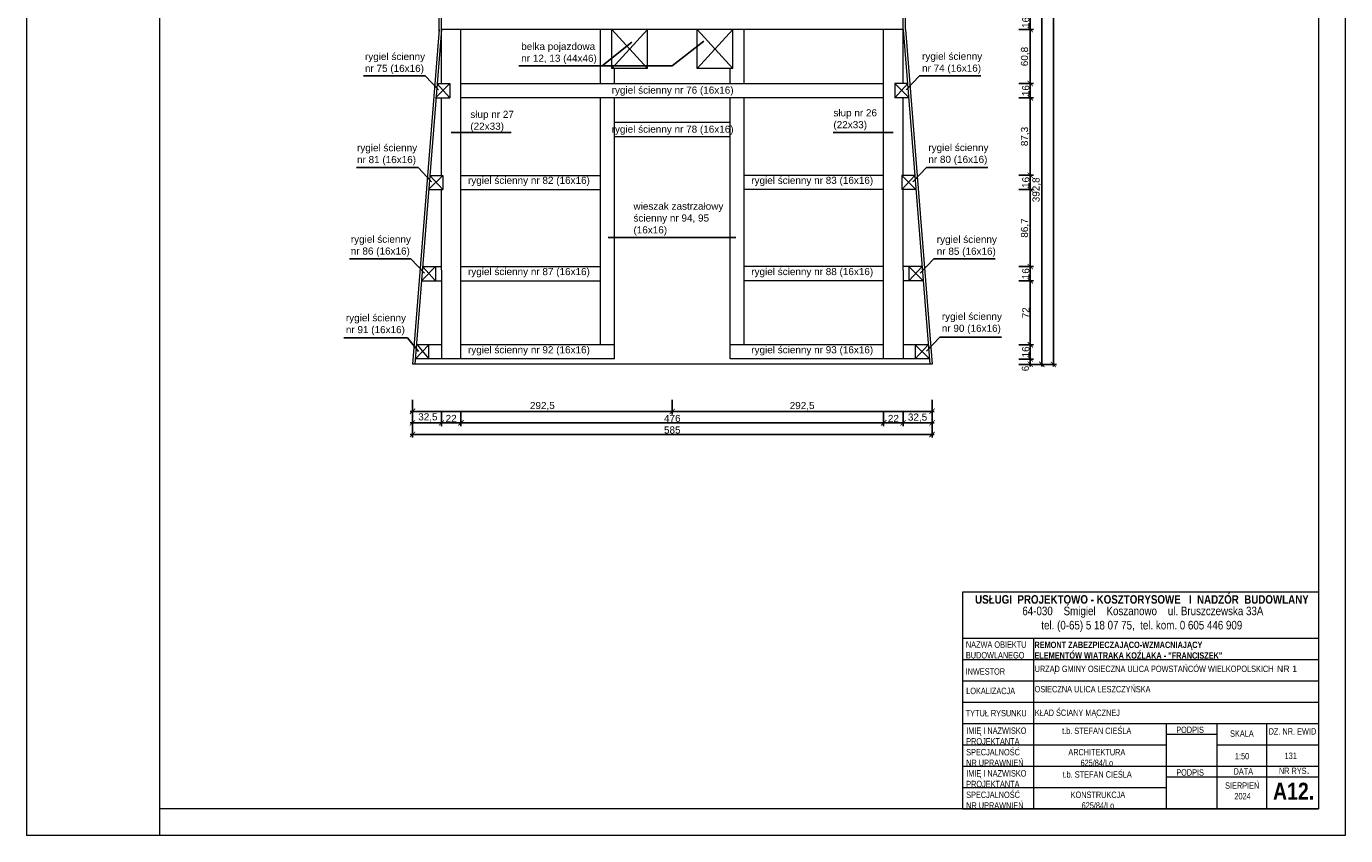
# Model space of a CAD drawing. Header units: millimetres. Extents: x -80660 to 263001, y 590205 to 619905.
# Tile 33 of 64: x 67068 to 81923, y 598905 to 608011. Entities that reach past the tile are written whole.
import ezdxf

# ---------------------------------------------------------------- set-up
doc = ezdxf.new("R2010")
doc.units = ezdxf.units.MM
doc.layers.add('l.c.9', color=3, linetype='Continuous', lineweight=9)
doc.styles.add('styl1', font='arial.ttf')
doc.dimstyles.new('stefan', dxfattribs={"dimtxt": 80, "dimasz": 60, "dimexe": 35, "dimexo": 0, "dimgap": 10, "dimtad": 1, "dimdec": 1, "dimlfac": 0.1, "dimtxsty": 'styl1', "dimblk": 'ARCHTICK', "dimcen": 2.5, "dimdle": 25, "dimadec": 0, "dimazin": 0, "dimtfac": 1, "dimtdec": 1, "dimtmove": 0, "dimatfit": 3, "dimfxl": 1, "dimarcsym": 0})

# ---------------------------------------------------------------- blocks, each defined once
blk = doc.blocks.new('_ArchTick')
at = {"color": 0, "const_width": 0.15}
blk.add_lwpolyline([(-0.5, -0.5), (0.5, 0.5)], dxfattribs=at)
blk = doc.blocks.new('*D806')
at = {"layer": 'Defpoints', "color": 0}
for p in [(71416, 603549), (77266, 603549), (77266, 603419)]:
    blk.add_point(p, dxfattribs=at)
at = {"layer": 'l.c.9', "color": 0, "lineweight": -2}
for p, q in [((71391, 603419), (77291, 603419)), ((71416, 603549), (71416, 603384)), ((77266, 603549), (77266, 603384))]:
    blk.add_line(p, q, dxfattribs=at)
at = {"layer": 'l.c.9', "color": 0, "lineweight": -2, "xscale": 60, "yscale": 60, "zscale": 60, "rotation": 180}
blk.add_blockref('_ArchTick', (71416, 603419), dxfattribs=at)
at = {"layer": 'l.c.9', "color": 0, "lineweight": -2, "xscale": 60, "yscale": 60, "zscale": 60}
blk.add_blockref('_ArchTick', (77266, 603419), dxfattribs=at)
at = {"layer": 'l.c.9', "color": 0, "insert": (74341, 603469), "char_height": 80, "attachment_point": 5, "style": 'styl1'}
blk.add_mtext('585', dxfattribs=at)
blk = doc.blocks.new('*D805')
at = {"layer": 'Defpoints', "color": 0}
for p in [(74341, 603809), (77266, 603809), (77266, 603679)]:
    blk.add_point(p, dxfattribs=at)
at = {"layer": 'l.c.9', "color": 0, "lineweight": -2}
for p, q in [((74341, 603809), (74341, 603644)), ((77266, 603809), (77266, 603644)), ((74316, 603679), (77291, 603679))]:
    blk.add_line(p, q, dxfattribs=at)
at = {"layer": 'l.c.9', "color": 0, "lineweight": -2, "xscale": 60, "yscale": 60, "zscale": 60, "rotation": 180}
blk.add_blockref('_ArchTick', (74341, 603679), dxfattribs=at)
at = {"layer": 'l.c.9', "color": 0, "lineweight": -2, "xscale": 60, "yscale": 60, "zscale": 60}
blk.add_blockref('_ArchTick', (77266, 603679), dxfattribs=at)
at = {"layer": 'l.c.9', "color": 0, "insert": (75803, 603737), "char_height": 80, "attachment_point": 5, "style": 'styl1'}
blk.add_mtext('292,5', dxfattribs=at)
blk = doc.blocks.new('*D810')
at = {"layer": 'Defpoints', "color": 0}
for p in [(71961, 603679), (76721, 603679), (76721, 603549)]:
    blk.add_point(p, dxfattribs=at)
at = {"layer": 'l.c.9', "color": 0, "lineweight": -2}
for p, q in [((71961, 603679), (71961, 603514)), ((76721, 603679), (76721, 603514)), ((71936, 603549), (76746, 603549))]:
    blk.add_line(p, q, dxfattribs=at)
at = {"layer": 'l.c.9', "color": 0, "lineweight": -2, "xscale": 60, "yscale": 60, "zscale": 60, "rotation": 180}
blk.add_blockref('_ArchTick', (71961, 603549), dxfattribs=at)
at = {"layer": 'l.c.9', "color": 0, "lineweight": -2, "xscale": 60, "yscale": 60, "zscale": 60}
blk.add_blockref('_ArchTick', (76721, 603549), dxfattribs=at)
at = {"layer": 'l.c.9', "color": 0, "insert": (74341, 603599), "char_height": 80, "attachment_point": 5, "style": 'styl1'}
blk.add_mtext('476', dxfattribs=at)
blk = doc.blocks.new('*D807')
at = {"layer": 'Defpoints', "color": 0}
for p in [(71416, 603809), (74341, 603809), (74341, 603679)]:
    blk.add_point(p, dxfattribs=at)
at = {"layer": 'l.c.9', "color": 0, "lineweight": -2}
for p, q in [((71416, 603809), (71416, 603644)), ((74341, 603809), (74341, 603644)), ((71391, 603679), (74366, 603679))]:
    blk.add_line(p, q, dxfattribs=at)
at = {"layer": 'l.c.9', "color": 0, "lineweight": -2, "xscale": 60, "yscale": 60, "zscale": 60, "rotation": 180}
blk.add_blockref('_ArchTick', (71416, 603679), dxfattribs=at)
at = {"layer": 'l.c.9', "color": 0, "lineweight": -2, "xscale": 60, "yscale": 60, "zscale": 60}
blk.add_blockref('_ArchTick', (74341, 603679), dxfattribs=at)
at = {"layer": 'l.c.9', "color": 0, "insert": (72878, 603737), "char_height": 80, "attachment_point": 5, "style": 'styl1'}
blk.add_mtext('292,5', dxfattribs=at)
blk = doc.blocks.new('*D808')
at = {"layer": 'Defpoints', "color": 0}
for p in [(71416, 603679), (71741, 603679), (71416, 603549)]:
    blk.add_point(p, dxfattribs=at)
at = {"layer": 'l.c.9', "color": 0, "lineweight": -2}
for p, q in [((71416, 603679), (71416, 603514)), ((71741, 603679), (71741, 603514)), ((71766, 603549), (71391, 603549))]:
    blk.add_line(p, q, dxfattribs=at)
at = {"layer": 'l.c.9', "color": 0, "lineweight": -2, "xscale": 60, "yscale": 60, "zscale": 60, "rotation": 180}
blk.add_blockref('_ArchTick', (71416, 603549), dxfattribs=at)
at = {"layer": 'l.c.9', "color": 0, "lineweight": -2, "xscale": 60, "yscale": 60, "zscale": 60}
blk.add_blockref('_ArchTick', (71741, 603549), dxfattribs=at)
at = {"layer": 'l.c.9', "color": 0, "insert": (71589, 603610), "char_height": 80, "attachment_point": 5, "style": 'styl1'}
blk.add_mtext('32,5', dxfattribs=at)
blk = doc.blocks.new('*D809')
at = {"layer": 'Defpoints', "color": 0}
for p in [(71741, 603679), (71961, 603679), (71961, 603549)]:
    blk.add_point(p, dxfattribs=at)
at = {"layer": 'l.c.9', "color": 0, "lineweight": -2}
for p, q in [((71741, 603679), (71741, 603514)), ((71961, 603679), (71961, 603514)), ((71716, 603549), (71986, 603549))]:
    blk.add_line(p, q, dxfattribs=at)
at = {"layer": 'l.c.9', "color": 0, "lineweight": -2, "xscale": 60, "yscale": 60, "zscale": 60, "rotation": 180}
blk.add_blockref('_ArchTick', (71741, 603549), dxfattribs=at)
at = {"layer": 'l.c.9', "color": 0, "lineweight": -2, "xscale": 60, "yscale": 60, "zscale": 60}
blk.add_blockref('_ArchTick', (71961, 603549), dxfattribs=at)
at = {"layer": 'l.c.9', "color": 0, "insert": (71851, 603599), "char_height": 80, "attachment_point": 5, "style": 'styl1'}
blk.add_mtext('22', dxfattribs=at)
blk = doc.blocks.new('*D811')
at = {"layer": 'Defpoints', "color": 0}
for p in [(76721, 603679), (76941, 603679), (76941, 603549)]:
    blk.add_point(p, dxfattribs=at)
at = {"layer": 'l.c.9', "color": 0, "lineweight": -2}
for p, q in [((76721, 603679), (76721, 603514)), ((76941, 603679), (76941, 603514)), ((76696, 603549), (76966, 603549))]:
    blk.add_line(p, q, dxfattribs=at)
at = {"layer": 'l.c.9', "color": 0, "lineweight": -2, "xscale": 60, "yscale": 60, "zscale": 60, "rotation": 180}
blk.add_blockref('_ArchTick', (76721, 603549), dxfattribs=at)
at = {"layer": 'l.c.9', "color": 0, "lineweight": -2, "xscale": 60, "yscale": 60, "zscale": 60}
blk.add_blockref('_ArchTick', (76941, 603549), dxfattribs=at)
at = {"layer": 'l.c.9', "color": 0, "insert": (76831, 603599), "char_height": 80, "attachment_point": 5, "style": 'styl1'}
blk.add_mtext('22', dxfattribs=at)
blk = doc.blocks.new('*D812')
at = {"layer": 'Defpoints', "color": 0}
for p in [(76941, 603679), (77266, 603679), (77266, 603549)]:
    blk.add_point(p, dxfattribs=at)
at = {"layer": 'l.c.9', "color": 0, "lineweight": -2}
for p, q in [((76941, 603679), (76941, 603514)), ((77266, 603679), (77266, 603514)), ((76916, 603549), (77291, 603549))]:
    blk.add_line(p, q, dxfattribs=at)
at = {"layer": 'l.c.9', "color": 0, "lineweight": -2, "xscale": 60, "yscale": 60, "zscale": 60, "rotation": 180}
blk.add_blockref('_ArchTick', (76941, 603549), dxfattribs=at)
at = {"layer": 'l.c.9', "color": 0, "lineweight": -2, "xscale": 60, "yscale": 60, "zscale": 60}
blk.add_blockref('_ArchTick', (77266, 603549), dxfattribs=at)
at = {"layer": 'l.c.9', "color": 0, "insert": (77103, 603607), "char_height": 80, "attachment_point": 5, "style": 'styl1'}
blk.add_mtext('32,5', dxfattribs=at)
blk = doc.blocks.new('*D838')
at = {"layer": 'Defpoints', "color": 0}
for p in [(78502, 617582), (78502, 604208), (78632, 604208)]:
    blk.add_point(p, dxfattribs=at)
at = {"layer": 'l.c.9', "color": 0, "lineweight": -2}
for p, q in [((78502, 617582), (78667, 617582)), ((78632, 617607), (78632, 604183)), ((78502, 604208), (78667, 604208))]:
    blk.add_line(p, q, dxfattribs=at)
at = {"layer": 'l.c.9', "color": 0, "lineweight": -2, "xscale": 60, "yscale": 60, "zscale": 60}
for p, rotation in [((78632, 617582), 90), ((78632, 604208), 270)]:
    blk.add_blockref('_ArchTick', p, dxfattribs=dict(at, rotation=rotation))
at = {"layer": 'l.c.9', "color": 0, "insert": (78574, 610895), "char_height": 80, "attachment_point": 5, "rotation": 90, "style": 'styl1'}
blk.add_mtext('1337,3', dxfattribs=at)
blk = doc.blocks.new('*D824')
at = {"layer": 'Defpoints', "color": 0}
for p in [(78242, 608136), (78242, 607976), (78372, 607976)]:
    blk.add_point(p, dxfattribs=at)
at = {"layer": 'l.c.9', "color": 0, "lineweight": -2}
for p, q in [((78372, 608161), (78372, 607951)), ((78242, 608136), (78407, 608136)), ((78242, 607976), (78407, 607976))]:
    blk.add_line(p, q, dxfattribs=at)
at = {"layer": 'l.c.9', "color": 0, "lineweight": -2, "xscale": 60, "yscale": 60, "zscale": 60}
for p, rotation in [((78372, 608136), 90), ((78372, 607976), 270)]:
    blk.add_blockref('_ArchTick', p, dxfattribs=dict(at, rotation=rotation))
at = {"layer": 'l.c.9', "color": 0, "insert": (78321, 608056), "char_height": 80, "attachment_point": 5, "rotation": 90, "style": 'styl1'}
blk.add_mtext('16', dxfattribs=at)
blk = doc.blocks.new('*D825')
at = {"layer": 'Defpoints', "color": 0}
for p in [(78242, 607976), (78242, 607368), (78372, 607368)]:
    blk.add_point(p, dxfattribs=at)
at = {"layer": 'l.c.9', "color": 0, "lineweight": -2}
for p, q in [((78242, 607976), (78407, 607976)), ((78372, 608001), (78372, 607343)), ((78242, 607368), (78407, 607368))]:
    blk.add_line(p, q, dxfattribs=at)
at = {"layer": 'l.c.9', "color": 0, "lineweight": -2, "xscale": 60, "yscale": 60, "zscale": 60}
for p, rotation in [((78372, 607976), 90), ((78372, 607368), 270)]:
    blk.add_blockref('_ArchTick', p, dxfattribs=dict(at, rotation=rotation))
at = {"layer": 'l.c.9', "color": 0, "insert": (78314, 607672), "char_height": 80, "attachment_point": 5, "rotation": 90, "style": 'styl1'}
blk.add_mtext('60,8', dxfattribs=at)
blk = doc.blocks.new('*D826')
at = {"layer": 'Defpoints', "color": 0}
for p in [(78242, 607368), (78242, 607208), (78372, 607208)]:
    blk.add_point(p, dxfattribs=at)
at = {"layer": 'l.c.9', "color": 0, "lineweight": -2}
for p, q in [((78242, 607368), (78407, 607368)), ((78372, 607393), (78372, 607183)), ((78242, 607208), (78407, 607208))]:
    blk.add_line(p, q, dxfattribs=at)
at = {"layer": 'l.c.9', "color": 0, "lineweight": -2, "xscale": 60, "yscale": 60, "zscale": 60}
for p, rotation in [((78372, 607368), 90), ((78372, 607208), 270)]:
    blk.add_blockref('_ArchTick', p, dxfattribs=dict(at, rotation=rotation))
at = {"layer": 'l.c.9', "color": 0, "insert": (78321, 607288), "char_height": 80, "attachment_point": 5, "rotation": 90, "style": 'styl1'}
blk.add_mtext('16', dxfattribs=at)
blk = doc.blocks.new('*D827')
at = {"layer": 'Defpoints', "color": 0}
for p in [(78242, 607208), (78242, 606335), (78372, 606335)]:
    blk.add_point(p, dxfattribs=at)
at = {"layer": 'l.c.9', "color": 0, "lineweight": -2}
for p, q in [((78242, 607208), (78407, 607208)), ((78372, 607233), (78372, 606310)), ((78242, 606335), (78407, 606335))]:
    blk.add_line(p, q, dxfattribs=at)
at = {"layer": 'l.c.9', "color": 0, "lineweight": -2, "xscale": 60, "yscale": 60, "zscale": 60}
for p, rotation in [((78372, 607208), 90), ((78372, 606335), 270)]:
    blk.add_blockref('_ArchTick', p, dxfattribs=dict(at, rotation=rotation))
at = {"layer": 'l.c.9', "color": 0, "insert": (78314, 606772), "char_height": 80, "attachment_point": 5, "rotation": 90, "style": 'styl1'}
blk.add_mtext('87,3', dxfattribs=at)
blk = doc.blocks.new('*D828')
at = {"layer": 'Defpoints', "color": 0}
for p in [(78242, 606335), (78242, 606175), (78372, 606175)]:
    blk.add_point(p, dxfattribs=at)
at = {"layer": 'l.c.9', "color": 0, "lineweight": -2}
for p, q in [((78242, 606335), (78407, 606335)), ((78372, 606360), (78372, 606150)), ((78242, 606175), (78407, 606175))]:
    blk.add_line(p, q, dxfattribs=at)
at = {"layer": 'l.c.9', "color": 0, "lineweight": -2, "xscale": 60, "yscale": 60, "zscale": 60}
for p, rotation in [((78372, 606335), 90), ((78372, 606175), 270)]:
    blk.add_blockref('_ArchTick', p, dxfattribs=dict(at, rotation=rotation))
at = {"layer": 'l.c.9', "color": 0, "insert": (78321, 606255), "char_height": 80, "attachment_point": 5, "rotation": 90, "style": 'styl1'}
blk.add_mtext('16', dxfattribs=at)
blk = doc.blocks.new('*D829')
at = {"layer": 'Defpoints', "color": 0}
for p in [(78242, 606175), (78242, 605308), (78372, 605308)]:
    blk.add_point(p, dxfattribs=at)
at = {"layer": 'l.c.9', "color": 0, "lineweight": -2}
for p, q in [((78242, 606175), (78407, 606175)), ((78372, 606200), (78372, 605283)), ((78242, 605308), (78407, 605308))]:
    blk.add_line(p, q, dxfattribs=at)
at = {"layer": 'l.c.9', "color": 0, "lineweight": -2, "xscale": 60, "yscale": 60, "zscale": 60}
for p, rotation in [((78372, 606175), 90), ((78372, 605308), 270)]:
    blk.add_blockref('_ArchTick', p, dxfattribs=dict(at, rotation=rotation))
at = {"layer": 'l.c.9', "color": 0, "insert": (78314, 605742), "char_height": 80, "attachment_point": 5, "rotation": 90, "style": 'styl1'}
blk.add_mtext('86,7', dxfattribs=at)
blk = doc.blocks.new('*D830')
at = {"layer": 'Defpoints', "color": 0}
for p in [(78242, 605308), (78242, 605148), (78372, 605148)]:
    blk.add_point(p, dxfattribs=at)
at = {"layer": 'l.c.9', "color": 0, "lineweight": -2}
for p, q in [((78372, 605333), (78372, 605123)), ((78242, 605308), (78407, 605308)), ((78242, 605148), (78407, 605148))]:
    blk.add_line(p, q, dxfattribs=at)
at = {"layer": 'l.c.9', "color": 0, "lineweight": -2, "xscale": 60, "yscale": 60, "zscale": 60}
for p, rotation in [((78372, 605308), 90), ((78372, 605148), 270)]:
    blk.add_blockref('_ArchTick', p, dxfattribs=dict(at, rotation=rotation))
at = {"layer": 'l.c.9', "color": 0, "insert": (78321, 605228), "char_height": 80, "attachment_point": 5, "rotation": 90, "style": 'styl1'}
blk.add_mtext('16', dxfattribs=at)
blk = doc.blocks.new('*D831')
at = {"layer": 'Defpoints', "color": 0}
for p in [(78242, 605148), (78242, 604428), (78372, 604428)]:
    blk.add_point(p, dxfattribs=at)
at = {"layer": 'l.c.9', "color": 0, "lineweight": -2}
for p, q in [((78242, 605148), (78407, 605148)), ((78372, 605173), (78372, 604403)), ((78242, 604428), (78407, 604428))]:
    blk.add_line(p, q, dxfattribs=at)
at = {"layer": 'l.c.9', "color": 0, "lineweight": -2, "xscale": 60, "yscale": 60, "zscale": 60}
for p, rotation in [((78372, 605148), 90), ((78372, 604428), 270)]:
    blk.add_blockref('_ArchTick', p, dxfattribs=dict(at, rotation=rotation))
at = {"layer": 'l.c.9', "color": 0, "insert": (78322, 604788), "char_height": 80, "attachment_point": 5, "rotation": 90, "style": 'styl1'}
blk.add_mtext('72', dxfattribs=at)
blk = doc.blocks.new('*D832')
at = {"layer": 'Defpoints', "color": 0}
for p in [(78242, 604428), (78242, 604268), (78372, 604268)]:
    blk.add_point(p, dxfattribs=at)
at = {"layer": 'l.c.9', "color": 0, "lineweight": -2}
for p, q in [((78372, 604453), (78372, 604243)), ((78242, 604428), (78407, 604428)), ((78242, 604268), (78407, 604268))]:
    blk.add_line(p, q, dxfattribs=at)
at = {"layer": 'l.c.9', "color": 0, "lineweight": -2, "xscale": 60, "yscale": 60, "zscale": 60}
for p, rotation in [((78372, 604428), 90), ((78372, 604268), 270)]:
    blk.add_blockref('_ArchTick', p, dxfattribs=dict(at, rotation=rotation))
at = {"layer": 'l.c.9', "color": 0, "insert": (78321, 604348), "char_height": 80, "attachment_point": 5, "rotation": 90, "style": 'styl1'}
blk.add_mtext('16', dxfattribs=at)
blk = doc.blocks.new('*D833')
at = {"layer": 'Defpoints', "color": 0}
for p in [(78242, 604268), (78242, 604208), (78372, 604208)]:
    blk.add_point(p, dxfattribs=at)
at = {"layer": 'l.c.9', "color": 0, "lineweight": -2}
for p, q in [((78372, 604293), (78372, 604183)), ((78242, 604268), (78407, 604268)), ((78242, 604208), (78407, 604208))]:
    blk.add_line(p, q, dxfattribs=at)
at = {"layer": 'l.c.9', "color": 0, "lineweight": -2, "xscale": 60, "yscale": 60, "zscale": 60}
for p, rotation in [((78372, 604268), 90), ((78372, 604208), 270)]:
    blk.add_blockref('_ArchTick', p, dxfattribs=dict(at, rotation=rotation))
at = {"layer": 'l.c.9', "color": 0, "insert": (78317, 604161), "char_height": 80, "attachment_point": 5, "rotation": 90, "style": 'styl1'}
blk.add_mtext('6', dxfattribs=at)
blk = doc.blocks.new('*D834')
at = {"layer": 'Defpoints', "color": 0}
for p in [(78372, 608136), (78502, 608136), (78372, 604208)]:
    blk.add_point(p, dxfattribs=at)
at = {"layer": 'l.c.9', "color": 0, "lineweight": -2}
for p, q in [((78502, 604183), (78502, 608161)), ((78372, 608136), (78537, 608136)), ((78372, 604208), (78537, 604208))]:
    blk.add_line(p, q, dxfattribs=at)
at = {"layer": 'l.c.9', "color": 0, "lineweight": -2, "xscale": 60, "yscale": 60, "zscale": 60}
for p, rotation in [((78502, 608136), 90), ((78502, 604208), 270)]:
    blk.add_blockref('_ArchTick', p, dxfattribs=dict(at, rotation=rotation))
at = {"layer": 'l.c.9', "color": 0, "insert": (78444, 606172), "char_height": 80, "attachment_point": 5, "rotation": 90, "style": 'styl1'}
blk.add_mtext('392,8', dxfattribs=at)

msp = doc.modelspace()

# ---------------------------------------------------------------- linework, layer by layer
at = {"layer": 'l.c.9', "color": 0}
for p, q in [((67068.05, 619904.52), (67068.05, 598904.52)), ((81918.05, 619904.52), (81918.05, 598904.52)), ((81618.05, 619504.52), (81618.05, 599204.52)), ((68568.05, 613754.52), (68568.05, 598904.52)), ((71740.94, 607376.35), (71740.94, 613565.89)), ((76965.94, 607976.35), (76965.94, 613528.4)), ((76940.94, 607376.35), (76940.94, 613283.35)), ((71715.94, 607957.25), (71715.94, 613106.23)), ((71715.94, 607976.35), (71415.94, 604208.35)), ((71740.94, 607976.35), (71441.02, 604208.35)), ((76940.94, 607976.35), (71740.94, 607976.35)), ((71960.87, 604268.35), (71960.87, 607976.35)), ((73530.94, 607368.12), (73530.94, 607976.35)), ((73660.94, 607536.35), (73660.94, 607976.35)), ((74060.94, 607976.35), (73660.94, 607536.35)), ((73660.94, 607976.35), (74060.94, 607536.35)), ((74060.94, 607536.35), (74060.94, 607976.35)), ((74620.94, 607536.35), (74620.94, 607976.35)), ((75020.94, 607976.35), (74620.94, 607536.35)), ((74620.94, 607976.35), (75020.94, 607536.35)), ((75020.94, 607536.35), (75020.94, 607976.35)), ((75150.94, 607368.12), (75150.94, 607976.35)), ((76721, 604268.35), (76721, 607976.35)), ((76940.94, 607976.35), (77240.86, 604208.35)), ((76965.94, 607976.35), (77265.94, 604208.35)), ((74060.94, 607536.35), (73660.94, 607536.35)), ((73690.94, 607368.12), (73690.94, 607536.35)), ((75020.94, 607536.35), (74620.94, 607536.35)), ((74990.94, 607368.12), (74990.94, 607536.35)), ((71675.4, 607208.12), (71835.4, 607368.12)), ((71688.35, 607368.12), (71835.4, 607208.12)), ((71688.35, 607368.12), (71835.4, 607368.12)), ((71835.4, 607368.12), (71835.4, 607208.12)), ((71960.87, 607368.12), (76721, 607368.12)), ((76846.47, 607368.12), (76846.47, 607208.12)), ((76993.53, 607368.12), (76846.47, 607368.12)), ((77006.47, 607208.12), (76846.47, 607368.12)), ((76993.53, 607368.12), (76846.47, 607208.12)), ((71675.4, 607208.12), (71835.4, 607208.12)), ((71740.94, 606334.97), (71740.94, 607208.12)), ((76721, 607208.12), (71960.87, 607208.12)), ((73530.94, 604428.35), (73530.94, 607208.12)), ((73690.94, 604268.35), (73690.94, 607208.12)), ((74990.94, 604268.35), (74990.94, 607210.8)), ((75150.94, 604428.35), (75150.94, 607210.8)), ((77006.47, 607208.12), (76846.47, 607208.12)), ((76940.94, 606334.97), (76940.94, 607208.12)), ((74990.94, 606928.35), (73690.94, 606928.35)), ((74990.94, 606768.35), (73690.94, 606768.35)), ((71597.35, 606174.97), (71757.35, 606334.97)), ((71610.29, 606334.97), (71757.35, 606174.97)), ((71610.29, 606334.97), (71757.35, 606334.97)), ((71757.35, 606334.97), (71757.35, 606174.97)), ((71960.87, 606334.97), (73530.94, 606334.97)), ((76721, 606334.97), (75150.94, 606334.97)), ((77071.58, 606334.97), (76924.53, 606174.97)), ((77084.53, 606174.97), (76924.53, 606334.97)), ((77071.58, 606334.97), (76924.53, 606334.97)), ((76924.53, 606334.97), (76924.53, 606174.97)), ((71597.35, 606174.97), (71757.35, 606174.97)), ((71740.94, 605268.35), (71740.94, 606174.97)), ((71960.87, 606174.97), (73530.94, 606174.97)), ((76721, 606174.97), (75150.94, 606174.97)), ((77084.53, 606174.97), (76924.53, 606174.97)), ((76940.94, 605268.35), (76940.94, 606174.97)), ((71515.63, 605148.35), (71675.63, 605308.35)), ((71528.58, 605308.35), (71675.63, 605308.35)), ((71528.58, 605308.35), (71675.63, 605148.35)), ((71675.63, 605308.35), (71675.63, 605148.35)), ((71675.63, 605308.35), (71740.94, 605308.35)), ((71740.94, 605268.35), (71740.94, 604268.35)), ((71960.87, 605308.35), (73530.94, 605308.35)), ((76721, 605308.35), (75150.94, 605308.35)), ((77006.25, 605308.35), (76940.94, 605308.35)), ((76940.94, 605268.35), (76940.94, 604268.35)), ((77006.25, 605308.35), (77006.25, 605148.35)), ((77153.3, 605308.35), (77006.25, 605308.35)), ((77166.25, 605148.35), (77006.25, 605308.35)), ((77153.3, 605308.35), (77006.25, 605148.35)), ((71515.63, 605148.35), (71675.63, 605148.35)), ((71675.63, 605148.35), (71740.94, 605148.35)), ((71960.87, 605148.35), (73530.94, 605148.35)), ((76721, 605148.35), (75150.94, 605148.35)), ((77006.25, 605148.35), (76940.94, 605148.35)), ((77166.25, 605148.35), (77006.25, 605148.35)), ((71601.12, 604428.35), (71448.32, 604268.35)), ((71740.94, 604428.35), (71467.52, 604428.35)), ((71467.52, 604428.35), (71601.12, 604268.35)), ((71601.12, 604268.35), (71601.12, 604428.35)), ((73690.94, 604428.35), (71960.87, 604428.35)), ((76721, 604428.35), (74990.94, 604428.35)), ((77223.06, 604428.35), (76940.94, 604428.35)), ((77223.06, 604428.35), (77076, 604268.35)), ((77236, 604268.35), (77076, 604428.35)), ((77076, 604428.35), (77076, 604268.35)), ((77240.86, 604208.35), (71415.94, 604208.35)), ((71441.12, 604208.35), (71415.94, 604208.35)), ((73690.94, 604268.35), (71448.32, 604268.35)), ((77236, 604268.35), (74990.94, 604268.35)), ((77265.94, 604208.35), (77240.86, 604208.35)), ((81618.05, 601644.65), (77607.01, 601644.65)), ((77607.01, 601644.65), (77607.01, 599204.52)), ((81618.05, 601644.65), (81618.05, 599204.52)), ((81618.05, 601644.65), (81618.05, 599204.52)), ((81618.05, 601644.65), (81618.05, 599204.52)), ((77607.01, 601124.52), (81618.05, 601124.52)), ((78409.44, 601124.52), (78409.44, 599204.52)), ((77607.01, 600884.52), (81618.05, 600884.52)), ((77607.01, 600644.52), (81618.05, 600644.52)), ((77607.01, 600404.52), (81618.05, 600404.52)), ((77607.01, 600164.52), (81618.05, 600164.52)), ((79901.72, 600164.52), (79901.72, 599204.52)), ((80473.37, 600164.52), (80473.37, 599204.52)), ((81030.67, 600164.52), (81030.67, 599204.52)), ((79901.72, 600044.52), (80473.37, 600044.52)), ((77607.01, 599924.52), (79901.72, 599924.52)), ((80473.37, 599924.52), (81618.05, 599924.52)), ((77607.01, 599684.52), (81618.05, 599684.52)), ((79901.72, 599564.52), (81618.05, 599564.52)), ((77607.01, 599444.52), (79901.72, 599444.52)), ((81618.05, 599204.52), (68568.05, 599204.52)), ((77607.01, 599204.52), (81618.05, 599204.52)), ((81918.05, 598904.52), (67068.05, 598904.52)), ((81918.05, 598904.52), (67068.05, 598904.52)), ((74493.05, 598904.52), (67068.05, 598904.52))]:
    msp.add_line(p, q, dxfattribs=at)

# ---------------------------------------------------------------- texts
at = {"layer": 'l.c.9', "color": 0, "attachment_point": 1}
for s, insert, char_height, width in [('{\\fArial|b0|i0|c238|p34;rygiel ścienny \\Pnr 75 (16x16)}', (70880.45, 607712.54), 80, 2924.252), ('{\\fArial|b0|i0|c238|p34;belka pojazdowa\\Pnr 12, 13 (44x46)}', (72640.17, 607826.1), 80, 2924.252), ('{\\fArial|b0|i0|c238|p34;rygiel ścienny \\Pnr 74 (16x16)}', (77153.61, 607714.85), 80, 2924.252), ('{\\fArial|b0|i0|c238|p34;rygiel ścienny nr 76 (16x16)}', (73658.68, 607334.56), 80, 2924.252), ('{\\fArial|b0|i0|c238|p34;słup nr 27\\P(22x33)}', (72066.84, 607061.09), 80, 2924.252), ('{\\fArial|b0|i0|c238|p34;słup nr 26\\P(22x33)}', (76155.28, 607078.66), 80, 2924.252), ('{\\fArial|b0|i0|c238|p34;rygiel ścienny nr 78 (16x16)}', (73658.68, 606894.79), 80, 2924.252), ('{\\fArial|b0|i0|c238|p34;rygiel ścienny \\Pnr 81 (16x16)}', (70790.99, 606685.59), 80, 2924.252), ('{\\fArial|b0|i0|c238|p34;rygiel ścienny \\Pnr 80 (16x16)}', (77224.46, 606687.91), 80, 2924.252), ('{\\fArial|b0|i0|c238|p34;rygiel ścienny nr 82 (16x16)}', (72040.34, 606318.56), 80, 2924.252), ('{\\fArial|b0|i0|c238|p34;rygiel ścienny nr 83 (16x16)}', (75230.4, 606318.56), 80, 2924.252), ('{\\fArial|b0|i0|c238|p34;wieszak zastrzałowy\\Pścienny nr 94, 95\\P(16x16)}', (73903.99, 606028.04), 80, 2924.252), ('{\\fArial|b0|i0|c238|p34;rygiel ścienny \\Pnr 86 (16x16)}', (70721.18, 605656.25), 80, 2924.252), ('{\\fArial|b0|i0|c238|p34;rygiel ścienny \\Pnr 85 (16x16)}', (77319.34, 605654.22), 80, 2924.252), ('{\\fArial|b0|i0|c238|p34;rygiel ścienny nr 87 (16x16)}', (72040.34, 605291.93), 80, 2924.252), ('{\\fArial|b0|i0|c238|p34;rygiel ścienny nr 88 (16x16)}', (75230.4, 605291.93), 80, 2924.252), ('{\\fArial|b0|i0|c238|p34;rygiel ścienny \\Pnr 91 (16x16)}', (70665.62, 604772.13), 80, 2924.252), ('{\\fArial|b0|i0|c238|p34;rygiel ścienny \\Pnr 90 (16x16)}', (77376.04, 604787.26), 80, 2924.252), ('{\\fArial|b0|i0|c238|p34;rygiel ścienny nr 92 (16x16)}', (72040.34, 604411.93), 80, 2924.252), ('{\\fArial|b0|i0|c238|p34;rygiel ścienny nr 93 (16x16)}', (75230.4, 604411.93), 80, 2924.252), ('{\\fArial Narrow|b0|i0|c238|p34;64-030    Śmigiel    Koszanowo    ul. Bruszczewska 33A\\P       tel. (0-65) 5 18 07 75,  tel. kom. 0 605 446 909}', (78282.71, 601480.88), 96, 4580.4641), ('\\pxse0.83333;{\\fArial Narrow|b0|i0|c238|p34;NAZWA OBIEKTU\\PBUDOWLANEGO}', (77647.12, 601089.98), 72, 1008.2239), ('\\pxse0.83333;{\\fArial Narrow|b0|i0|c238|p34;INWESTOR}', (77644.05, 600787.61), 72, 1008.2239), ('{\\fArial Narrow|b0|i0|c238|p34;\\H0.75x;URZĄD GMINY OSIECZNA ULICA POWSTAŃCÓW WIELKOPOLSKICH\\fArial|b1|i0|c238|p34;\\H1.3334x; \\fArial|b0|i0|c238|p34;\\H0.749963x;NR 1\\fArial|b1|i0|c238|p34;\\H1.3334x;  }', (78421.09, 600816.93), 96, 5186.1333), ('{\\fArial Narrow|b0|i0|c238|p34;\\H0.75x;OSIECZNA ULICA LESZCZYŃSKA\\fArial|b1|i0|c238|p34;\\H1.3333x;       }', (78420.42, 600588.65), 96, 5186.1333), ('{\\fArial Narrow|b0|i0|c238|p34;LOKALIZACJA}', (77650.85, 600568.54), 72, 1008.2239), ('{\\fArial Narrow|b0|i0|c238|p34;TYTUŁ RYSUNKU}', (77644.27, 600317.98), 72, 1008.2239), ('\\pxse0.83333;{\\fArial Narrow|b0|i0|c238|p34;IMIĘ I NAZWISKO\\P\\pse0.83333;PROJEKTANTA}', (77650.57, 600121.08), 72, 1008.2239), ('{\\fArial Narrow|b0|i0|c238|p34;PODPIS}', (80015.54, 600130.97), 72, 586.9248), ('{\\fArial Narrow|b0|i0|c238|p34;SKALA}', (80622.02, 600088.82), 72, 1008.2239), ('{\\fArial|b1|i0|c238|p34;              \\fArial Narrow|b1|i0|c238|p34;   \\fArial Narrow|b0|i0|c238|p34; \\H0.75x; DZ. NR. EWID }', (80389.16, 600113.39), 96, 5186.1333), ('\\pxse0.83333;{\\fArial Narrow|b0|i0|c238|p34;SPECJALNOŚĆ\\PNR UPRAWNIEŃ}', (77650.32, 599879.8), 72, 1008.2239), ('{\\fArial Narrow|b0|i0|c238|p34;131}', (81236.44, 599838.85), 72, 5186.1333), ('{\\fArial Narrow|b0|i0|c238|p34;1:50}', (80676.35, 599834.13), 72, 389.7936), ('{\\fArial Narrow|b0|i0|c238|p34;\\H0.75x;NR RYS}.', (81171.59, 599693.3), 96, 638.9588), ('\\pxse0.83333;{\\fArial Narrow|b0|i0|c238|p34;IMIĘ I NAZWISKO\\P\\pse0.83333;PROJEKTANTA}', (77650.57, 599641.08), 72, 1008.2239), ('{\\fArial Narrow|b0|i0|c238|p34;PODPIS}', (80015.54, 599650.97), 72, 586.9248), ('{\\fArial Narrow|b0|i0|c238|p34;DATA}', (80661.24, 599663.26), 72, 1008.2239), ('\\pxse0.83333;{\\fArial Narrow|b0|i0|c238|p34;SPECJALNOŚĆ\\PNR UPRAWNIEŃ}', (77650.32, 599399.8), 72, 1008.2239), ('{\\fArial|b1|i0|c238|p34;  \\fArial Narrow|b0|i0|c238|p34;SIERPIEŃ\\P       2024}', (80510.04, 599503.58), 72, 1134.6824), ('{\\fArial Narrow|b1|i0|c238|p34;A12.}', (81104.97, 599499.55), 192, 3332.2667)]:
    msp.add_mtext(s, dxfattribs=dict(at, insert=insert, char_height=char_height, width=width))
at = {"layer": 'l.c.9', "color": 0}
for s, insert, char_height, attachment_point in [('{\\fArial Narrow|b1|i0|c238|p34;USŁUGI  PROJEKTOWO - KOSZTORYSOWE   I  NADZÓR  BUDOWLANY\\fArial Narrow|b0|i0|c238|p34;  \\P                              }', (77750.82, 601610.28), 96, 1), ('{\\fArial|b1|i0|c238|p34;\\P\\pxse0.8125;\\fArial Narrow|b1|i0|c238|p34;\\H0.9x;REMONT ZABEZPIECZAJĄCO-WZMACNIAJĄCY\\PELEMENTÓW WIATRAKA KOŹLAKA - "FRANCISZEK"}', (78418.41, 601220.74), 80, 1), ('{\\fArial Narrow|b0|i0|c238|p34;KŁAD ŚCIANY MĄCZNEJ}', (78423.56, 600322.87), 72, 1), ('{\\fArial Narrow|b0|i0|c238|p34;t.b. STEFAN CIEŚLA}', (78730.68, 600119.72), 72, 1), ('\\P\\pxse0.83333;{\\fArial Narrow|b0|i0|c238|p34;ARCHITEKTURA\\P625/84/Lo}', (79121.39, 599842.95), 72, 5), ('{\\fArial Narrow|b0|i0|c238|p34;t.b. STEFAN CIEŚLA}', (78735.57, 599629.06), 72, 1), ('\\P\\pxse0.83333;{\\fArial Narrow|b0|i0|c238|p34;KONSTRUKCJA\\P625/84/Lo}', (79133.82, 599363.7), 72, 5)]:
    msp.add_mtext(s, dxfattribs=dict(at, insert=insert, char_height=char_height, attachment_point=attachment_point))

# ---------------------------------------------------------------- dimensions: what is measured, and where the dimension line sits
for base, p1, p2, picture, middle in [((78632.05, 604208.35), (78502.05, 617581.57), (78502.05, 604208.35), '*D838', (78573.97, 610894.96)), ((78502.05, 608136.35), (78372.05, 604208.35), (78372.05, 608136.35), '*D834', (78443.97, 606172.35))]:
    dim = msp.add_linear_dim(base=base, p1=p1, p2=p2, angle=90, dimstyle='stefan', dxfattribs=at)
    dim.commit()
    dim.dimension.update_dxf_attribs({"geometry": picture, "text_midpoint": middle})
for base, p1, p2, picture, middle in [((78372.05, 607976.35), (78242.05, 608136.35), (78242.05, 607976.35), '*D824', (78321.2, 608056.35)), ((78372.05, 607368.12), (78242.05, 607976.35), (78242.05, 607368.12), '*D825', (78313.97, 607672.23)), ((78372.05, 607208.12), (78242.05, 607368.12), (78242.05, 607208.12), '*D826', (78321.2, 607288.12)), ((78372.05, 606334.97), (78242.05, 607208.12), (78242.05, 606334.97), '*D827', (78313.97, 606771.55)), ((78372.05, 606174.97), (78242.05, 606334.97), (78242.05, 606174.97), '*D828', (78321.2, 606254.97)), ((78372.05, 605308.35), (78242.05, 606174.97), (78242.05, 605308.35), '*D829', (78313.97, 605741.66)), ((78372.05, 605148.35), (78242.05, 605308.35), (78242.05, 605148.35), '*D830', (78321.2, 605228.35)), ((78372.05, 604428.35), (78242.05, 605148.35), (78242.05, 604428.35), '*D831', (78321.89, 604788.35)), ((78372.05, 604268.35), (78242.05, 604428.35), (78242.05, 604268.35), '*D832', (78321.2, 604348.35))]:
    dim = msp.add_linear_dim(base=base, p1=p1, p2=p2, angle=90, dimstyle='stefan', override={"dimtmove": 1}, dxfattribs=at)
    dim.commit()
    dim.dimension.update_dxf_attribs({"geometry": picture, "text_midpoint": middle})
dim = msp.add_linear_dim(base=(78372.05, 604208.35), p1=(78242.05, 604268.35), p2=(78242.05, 604208.35), angle=90, dimstyle='stefan', override={"dimtmove": 2}, dxfattribs=at)
dim.commit()
dim.dimension.update_dxf_attribs({"geometry": '*D833', "text_midpoint": (78317.06, 604160.63), "dimtype": 160})
for base, p1, p2, picture, middle in [((74340.94, 603678.51), (71415.94, 603808.51), (74340.94, 603808.51), '*D807', (72878.44, 603736.59)), ((77265.94, 603418.51), (71415.94, 603548.51), (77265.94, 603548.51), '*D806', (74340.94, 603469.36))]:
    dim = msp.add_linear_dim(base=base, p1=p1, p2=p2, dimstyle='stefan', dxfattribs=at)
    dim.commit()
    dim.dimension.update_dxf_attribs({"geometry": picture, "text_midpoint": middle})
for base, p1, p2, picture, middle in [((77265.94, 603678.51), (74340.94, 603808.51), (77265.94, 603808.51), '*D805', (75803.44, 603736.59)), ((71960.87, 603548.51), (71740.94, 603678.51), (71960.87, 603678.51), '*D809', (71850.91, 603598.68)), ((76721, 603548.51), (71960.87, 603678.51), (76721, 603678.51), '*D810', (74340.94, 603599.36)), ((76940.94, 603548.51), (76721, 603678.51), (76940.94, 603678.51), '*D811', (76830.97, 603598.68)), ((77265.94, 603548.51), (76940.94, 603678.51), (77265.94, 603678.51), '*D812', (77103.44, 603606.59))]:
    dim = msp.add_linear_dim(base=base, p1=p1, p2=p2, dimstyle='stefan', override={"dimtmove": 1}, dxfattribs=at)
    dim.commit()
    dim.dimension.update_dxf_attribs({"geometry": picture, "text_midpoint": middle})
dim = msp.add_linear_dim(base=(71415.94, 603548.51), p1=(71740.94, 603678.51), p2=(71415.94, 603678.51), dimstyle='stefan', override={"dimtmove": 2}, dxfattribs=at)
dim.commit()
dim.dimension.update_dxf_attribs({"geometry": '*D808', "text_midpoint": (71589.05, 603610.3), "dimtype": 160})

# ---------------------------------------------------------------- leaders
for points in [[(74696.45, 607846.41), (74340.94, 607565.84), (72614.44, 607565.84)], [(73885.65, 607834.4), (73552.46, 607565.84)], [(71709.1, 607295.4), (71557.28, 607454.55), (70864.75, 607454.55)], [(76972.78, 607295.4), (77124.6, 607454.55), (77817.13, 607454.55)], [(71851.95, 606816.53), (72527.5, 606816.53)], [(76829.93, 606816.53), (76154.38, 606816.53)], [(71631.04, 606262.25), (71479.22, 606421.41), (70786.69, 606421.41)], [(77050.83, 606262.25), (77202.65, 606421.41), (77895.18, 606421.41)], [(73620.31, 605635.21), (74306.98, 605635.21)], [(75057.04, 605635.21), (74306.98, 605635.21)], [(71549.33, 605235.63), (71397.51, 605394.78), (70704.98, 605394.78)], [(77132.55, 605235.63), (77284.37, 605394.78), (77976.9, 605394.78)], [(71483.16, 604352.49), (71361.34, 604507.32), (70642.27, 604507.32)], [(77202.31, 604355.63), (77354.13, 604514.78), (78049.16, 604514.78)]]:
    msp.add_leader(points, dimstyle='stefan', override={"dimgap": 10, "dimtad": 0}, dxfattribs=at)

doc.saveas('drawing.dxf')
